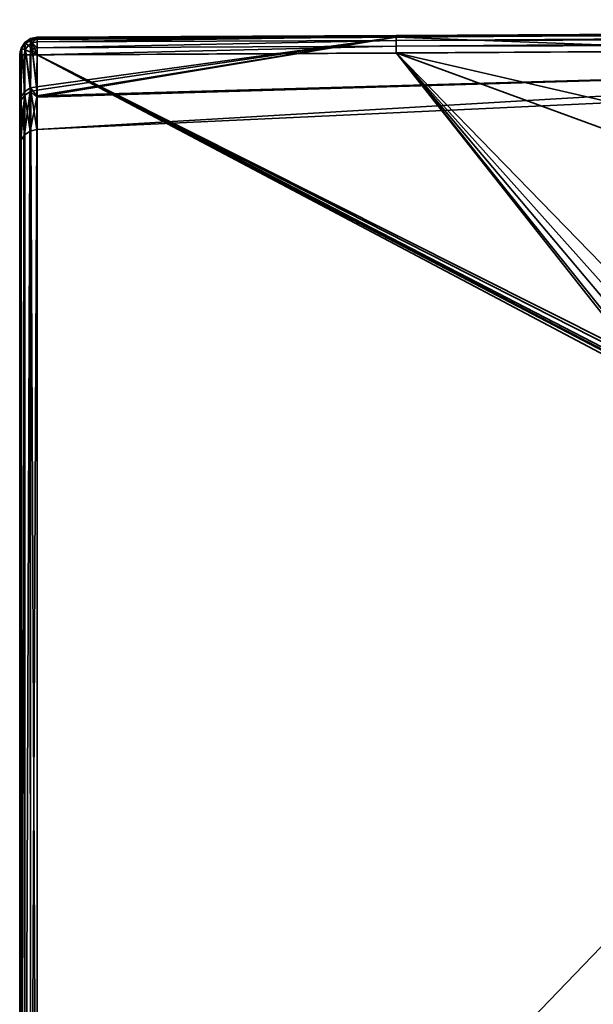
# Model space of a CAD drawing. Header units: millimetres. Extents: x -322 to 8072, y -96 to 57.
# Tile 149 of 256: x 4085 to 4102, y 26 to 54. Entities that reach past the tile are written whole.
import ezdxf

# ---------------------------------------------------------------- set-up
doc = ezdxf.new("R2010")
doc.units = ezdxf.units.MM
doc.layers.add('151', color=7, linetype='Continuous', true_color=0xffffff)

# ---------------------------------------------------------------- blocks, each defined once
blk = doc.blocks.new('UG_SURFACE_018')
at = {"layer": '151', "color": 251, "linetype": 'Continuous', "lineweight": 35}
for points in [[(4117.055, 53.789, 1114.372), (4096.241, 53.697, 1114.481), (4148.499, 53.976, 1114.655)], [(4148.499, 53.904, 1114.794), (4148.499, 53.976, 1114.655), (4096.241, 53.697, 1114.481)], [(4148.499, 53.976, 1093.346), (4148.499, 53.904, 1093.206), (4096.241, 53.664, 1093.322)], [(4148.499, 53.976, 1093.346), (4096.241, 53.697, 1093.519), (4117.055, 53.789, 1093.628)], [(4096.241, 53.664, 1093.322), (4096.241, 53.697, 1093.519), (4148.499, 53.976, 1093.346)], [(4148.499, 53.794, 1114.905), (4148.499, 53.904, 1114.794), (4096.241, 53.664, 1114.678)], [(4096.241, 53.697, 1114.481), (4096.241, 53.664, 1114.678), (4148.499, 53.904, 1114.794)], [(4148.499, 53.904, 1093.206), (4148.499, 53.794, 1093.096), (4096.241, 53.557, 1093.153)], [(4096.241, 53.557, 1093.153), (4096.241, 53.664, 1093.322), (4148.499, 53.904, 1093.206)], [(4085.998, 53.645, 1114.46), (4085.808, 53.606, 1114.455), (4085.817, 53.583, 1114.66)], [(4085.998, 53.645, 1114.46), (4085.998, 53.643, 1114.456), (4085.808, 53.606, 1114.455)], [(4085.808, 53.606, 1093.544), (4085.998, 53.643, 1093.544), (4085.998, 53.645, 1093.54)], [(4085.817, 53.583, 1093.34), (4085.808, 53.606, 1093.544), (4085.998, 53.645, 1093.54)], [(4085.828, 53.557, 1114.28), (4085.808, 53.606, 1114.455), (4085.998, 53.643, 1114.456)], [(4085.998, 53.643, 1093.544), (4085.808, 53.606, 1093.544), (4085.828, 53.557, 1093.72)], [(4085.817, 53.583, 1114.66), (4085.999, 53.619, 1114.664), (4085.998, 53.645, 1114.46)], [(4085.998, 53.645, 1093.54), (4085.999, 53.619, 1093.336), (4085.817, 53.583, 1093.34)], [(4085.998, 53.643, 1114.456), (4085.999, 53.587, 1114.264), (4085.828, 53.557, 1114.28)], [(4085.828, 53.557, 1093.72), (4085.999, 53.587, 1093.736), (4085.998, 53.643, 1093.544)], [(4096.241, 53.649, 1093.713), (4085.992, 51.979, 1098.318), (4117.232, 52.855, 1098.436)], [(4117.232, 52.855, 1109.564), (4085.992, 51.94, 1109.69), (4096.241, 53.649, 1114.287)], [(4096.241, 53.649, 1114.287), (4085.992, 51.94, 1109.69), (4085.993, 52.139, 1110.911)], [(4085.993, 52.236, 1096.805), (4085.992, 51.979, 1098.318), (4096.241, 53.649, 1093.713)], [(4096.241, 53.649, 1093.713), (4085.999, 53.587, 1093.736), (4085.993, 52.236, 1096.805)], [(4085.993, 52.139, 1110.911), (4085.999, 53.587, 1114.264), (4096.241, 53.649, 1114.287)], [(4085.998, 53.643, 1114.456), (4096.241, 53.697, 1114.481), (4096.241, 53.649, 1114.287)], [(4096.241, 53.697, 1114.481), (4085.998, 53.645, 1114.46), (4085.999, 53.619, 1114.664)], [(4085.998, 53.643, 1114.456), (4085.998, 53.645, 1114.46), (4096.241, 53.697, 1114.481)], [(4085.999, 53.619, 1093.336), (4085.998, 53.645, 1093.54), (4096.241, 53.697, 1093.519)], [(4096.241, 53.697, 1093.519), (4085.998, 53.645, 1093.54), (4085.998, 53.643, 1093.544)], [(4085.998, 53.643, 1093.544), (4096.241, 53.649, 1093.713), (4096.241, 53.697, 1093.519)], [(4096.241, 53.649, 1114.287), (4085.999, 53.587, 1114.264), (4085.998, 53.643, 1114.456)], [(4085.998, 53.643, 1093.544), (4085.999, 53.587, 1093.736), (4096.241, 53.649, 1093.713)], [(4085.999, 53.619, 1114.664), (4096.241, 53.664, 1114.678), (4096.241, 53.697, 1114.481)], [(4096.241, 53.697, 1093.519), (4096.241, 53.664, 1093.322), (4085.999, 53.619, 1093.336)], [(4085.999, 53.514, 1114.839), (4096.241, 53.557, 1114.847), (4096.241, 53.664, 1114.678)], [(4096.241, 53.664, 1114.678), (4085.999, 53.619, 1114.664), (4085.999, 53.514, 1114.839)], [(4085.999, 53.514, 1093.161), (4085.999, 53.619, 1093.336), (4096.241, 53.664, 1093.322)], [(4096.241, 53.664, 1093.322), (4096.241, 53.557, 1093.153), (4085.999, 53.514, 1093.161)], [(4148.5, 53.654, 1114.976), (4148.499, 53.794, 1114.905), (4096.241, 53.557, 1114.847)], [(4096.241, 53.664, 1114.678), (4096.241, 53.557, 1114.847), (4148.499, 53.794, 1114.905)], [(4096.242, 53.393, 1093.04), (4096.241, 53.557, 1093.153), (4148.499, 53.794, 1093.096)], [(4117.055, 53.789, 1114.372), (4096.241, 53.649, 1114.287), (4096.241, 53.697, 1114.481)], [(4117.232, 52.855, 1098.436), (4117.055, 53.789, 1093.628), (4096.241, 53.649, 1093.713)], [(4096.241, 53.649, 1114.287), (4117.055, 53.789, 1114.372), (4117.232, 52.855, 1109.564)], [(4096.241, 53.697, 1093.519), (4096.241, 53.649, 1093.713), (4117.055, 53.789, 1093.628)], [(4096.241, 53.557, 1114.847), (4096.242, 53.393, 1114.96), (4148.5, 53.654, 1114.976)], [(4148.499, 53.794, 1093.096), (4148.5, 53.654, 1093.024), (4096.242, 53.393, 1093.04)], [(4148.5, 53.5, 1115), (4148.5, 53.654, 1114.976), (4096.242, 53.393, 1114.96)], [(4096.242, 53.393, 1093.04), (4148.5, 53.654, 1093.024), (4148.5, 53.5, 1093)], [(4085.55, 53.331, 1114.401), (4085.54, 53.337, 1114.455), (4085.647, 53.498, 1114.455)], [(4085.562, 53.327, 1114.66), (4085.664, 53.481, 1114.66), (4085.647, 53.498, 1114.455), (4085.54, 53.337, 1114.455)], [(4085.647, 53.498, 1093.544), (4085.54, 53.337, 1093.544), (4085.55, 53.331, 1093.599)], [(4085.54, 53.337, 1093.544), (4085.647, 53.498, 1093.544), (4085.664, 53.481, 1093.34), (4085.562, 53.327, 1093.34)], [(4085.647, 53.498, 1114.455), (4085.646, 53.458, 1114.333), (4085.55, 53.331, 1114.401)], [(4085.55, 53.331, 1093.599), (4085.646, 53.458, 1093.667), (4085.647, 53.498, 1093.544)], [(4085.55, 53.331, 1114.401), (4085.646, 53.458, 1114.333), (4085.644, 51.998, 1110.959)], [(4085.644, 52.096, 1096.756), (4085.646, 53.458, 1093.667), (4085.55, 53.331, 1093.599)], [(4085.659, 53.287, 1114.837), (4085.739, 53.407, 1114.837), (4085.664, 53.481, 1114.66), (4085.562, 53.327, 1114.66)], [(4085.562, 53.327, 1093.34), (4085.664, 53.481, 1093.34), (4085.739, 53.407, 1093.163), (4085.659, 53.287, 1093.163)], [(4085.646, 53.458, 1093.667), (4085.644, 52.096, 1096.756), (4085.804, 52.199, 1096.792)], [(4085.804, 52.101, 1110.924), (4085.644, 51.998, 1110.959), (4085.646, 53.458, 1114.333)], [(4085.646, 53.458, 1114.333), (4085.808, 53.553, 1114.282), (4085.804, 52.101, 1110.924)], [(4085.804, 52.199, 1096.792), (4085.808, 53.553, 1093.718), (4085.646, 53.458, 1093.667)], [(4085.808, 53.553, 1114.282), (4085.646, 53.458, 1114.333), (4085.647, 53.498, 1114.455)], [(4085.647, 53.498, 1093.544), (4085.646, 53.458, 1093.667), (4085.808, 53.553, 1093.718)], [(4085.647, 53.498, 1114.455), (4085.808, 53.606, 1114.455), (4085.808, 53.553, 1114.282)], [(4085.664, 53.481, 1114.66), (4085.817, 53.583, 1114.66), (4085.808, 53.606, 1114.455), (4085.647, 53.498, 1114.455)], [(4085.808, 53.553, 1093.718), (4085.808, 53.606, 1093.544), (4085.647, 53.498, 1093.544)], [(4085.647, 53.498, 1093.544), (4085.808, 53.606, 1093.544), (4085.817, 53.583, 1093.34), (4085.664, 53.481, 1093.34)], [(4085.814, 53.223, 1114.958), (4085.857, 53.289, 1114.958), (4085.739, 53.407, 1114.837), (4085.659, 53.287, 1114.837)], [(4085.659, 53.287, 1093.163), (4085.739, 53.407, 1093.163), (4085.857, 53.289, 1093.042), (4085.814, 53.223, 1093.042)], [(4085.739, 53.407, 1114.837), (4085.858, 53.487, 1114.837), (4085.817, 53.583, 1114.66), (4085.664, 53.481, 1114.66)], [(4085.664, 53.481, 1093.34), (4085.817, 53.583, 1093.34), (4085.858, 53.487, 1093.163), (4085.739, 53.407, 1093.163)], [(4085.857, 53.289, 1114.958), (4085.922, 53.332, 1114.958), (4085.858, 53.487, 1114.837), (4085.739, 53.407, 1114.837)], [(4085.739, 53.407, 1093.163), (4085.858, 53.487, 1093.163), (4085.922, 53.332, 1093.042), (4085.857, 53.289, 1093.042)], [(4085.804, 52.101, 1110.924), (4085.808, 53.553, 1114.282), (4085.828, 53.557, 1114.28)], [(4085.828, 53.557, 1093.72), (4085.804, 52.199, 1096.792), (4085.993, 52.236, 1096.805)], [(4085.828, 53.557, 1093.72), (4085.808, 53.553, 1093.718), (4085.804, 52.199, 1096.792)], [(4085.993, 52.139, 1110.911), (4085.804, 52.101, 1110.924), (4085.828, 53.557, 1114.28)], [(4085.808, 53.606, 1114.455), (4085.828, 53.557, 1114.28), (4085.808, 53.553, 1114.282)], [(4085.808, 53.553, 1093.718), (4085.828, 53.557, 1093.72), (4085.808, 53.606, 1093.544)], [(4085.999, 53.619, 1114.664), (4085.817, 53.583, 1114.66), (4085.858, 53.487, 1114.837)], [(4085.858, 53.487, 1093.163), (4085.817, 53.583, 1093.34), (4085.999, 53.619, 1093.336)], [(4085.828, 53.557, 1114.28), (4085.999, 53.587, 1114.264), (4085.993, 52.139, 1110.911)], [(4085.993, 52.236, 1096.805), (4085.999, 53.587, 1093.736), (4085.828, 53.557, 1093.72)], [(4085.858, 53.487, 1114.837), (4085.999, 53.514, 1114.839), (4085.999, 53.619, 1114.664)], [(4085.999, 53.619, 1093.336), (4085.999, 53.514, 1093.161), (4085.858, 53.487, 1093.163)], [(4085.999, 53.348, 1114.957), (4085.999, 53.514, 1114.839), (4085.858, 53.487, 1114.837)], [(4085.858, 53.487, 1093.163), (4085.999, 53.514, 1093.161), (4085.999, 53.348, 1093.043)], [(4085.858, 53.487, 1114.837), (4085.922, 53.332, 1114.958), (4085.999, 53.348, 1114.957)], [(4085.999, 53.348, 1093.043), (4085.922, 53.332, 1093.042), (4085.858, 53.487, 1093.163)], [(4085.999, 53.347, 1114.958), (4085.999, 53.348, 1114.957), (4085.922, 53.332, 1114.958)], [(4085.922, 53.332, 1093.042), (4085.999, 53.348, 1093.043), (4085.999, 53.347, 1093.042)], [(4085.922, 53.332, 1114.958), (4086, 53.146, 1115), (4085.999, 53.347, 1114.958)], [(4085.999, 53.347, 1093.042), (4086, 53.146, 1093), (4085.922, 53.332, 1093.042)], [(4085.999, 53.348, 1114.957), (4096.242, 53.393, 1114.96), (4096.241, 53.557, 1114.847)], [(4096.241, 53.557, 1114.847), (4085.999, 53.514, 1114.839), (4085.999, 53.348, 1114.957)], [(4085.999, 53.348, 1093.043), (4085.999, 53.514, 1093.161), (4096.241, 53.557, 1093.153)], [(4096.241, 53.557, 1093.153), (4096.242, 53.393, 1093.04), (4085.999, 53.348, 1093.043)], [(4096.242, 53.393, 1114.96), (4085.999, 53.347, 1114.958), (4086, 53.146, 1115)], [(4085.999, 53.348, 1114.957), (4085.999, 53.347, 1114.958), (4096.242, 53.393, 1114.96)], [(4086, 53.146, 1093), (4085.999, 53.347, 1093.042), (4096.242, 53.393, 1093.04)], [(4096.242, 53.393, 1093.04), (4085.999, 53.347, 1093.042), (4085.999, 53.348, 1093.043)], [(4086, 53.146, 1115), (4096.243, 53.197, 1115), (4096.242, 53.393, 1114.96)], [(4096.242, 53.393, 1093.04), (4096.243, 53.197, 1093), (4086, 53.146, 1093)], [(4096.242, 53.393, 1114.96), (4096.243, 53.197, 1115), (4148.5, 53.5, 1115)], [(4148.5, 53.5, 1093), (4096.243, 53.197, 1093), (4096.242, 53.393, 1093.04)], [(4123.82, 46.841, 1115), (4156.99, 48.233, 1115), (4148.5, 53.5, 1115), (4096.243, 53.197, 1115)], [(4096.243, 53.197, 1093), (4148.5, 53.5, 1093), (4148.475, 48.234, 1093), (4115.335, 46.219, 1093)], [(4085.562, 53.327, 1114.66), (4085.519, 53.229, 1114.455), (4085.5, 53.146, 1114.5)], [(4085.5, 53.146, 1114.5), (4085.526, 53.146, 1114.66), (4085.562, 53.327, 1114.66)], [(4085.562, 53.327, 1093.34), (4085.526, 53.146, 1093.34), (4085.5, 53.146, 1093.5)], [(4085.5, 53.146, 1093.5), (4085.519, 53.229, 1093.544), (4085.562, 53.327, 1093.34)], [(4085.5, 51.665, 1111.07), (4085.5, 53.146, 1114.5), (4085.519, 53.229, 1114.455)], [(4085.519, 53.229, 1093.544), (4085.5, 51.765, 1096.64), (4085.537, 51.944, 1096.702)], [(4085.519, 53.229, 1093.544), (4085.5, 53.146, 1093.5), (4085.5, 51.765, 1096.64)], [(4085.537, 51.845, 1111.01), (4085.5, 51.665, 1111.07), (4085.519, 53.229, 1114.455)], [(4085.5, 11, 1114.5), (4085.5, 53.146, 1114.5), (4085.5, 51.665, 1111.07)], [(4085.5, 51.765, 1096.64), (4085.5, 53.146, 1093.5), (4085.5, 11, 1093.5)], [(4085.5, 11, 1114.5), (4085.538, 11, 1114.691), (4085.526, 53.146, 1114.66)], [(4085.526, 53.146, 1114.66), (4085.5, 53.146, 1114.5), (4085.5, 11, 1114.5)], [(4085.5, 11, 1093.5), (4085.5, 53.146, 1093.5), (4085.526, 53.146, 1093.34)], [(4085.526, 53.146, 1093.34), (4085.538, 11, 1093.309), (4085.5, 11, 1093.5)], [(4085.562, 53.327, 1114.66), (4085.54, 53.337, 1114.455), (4085.519, 53.229, 1114.455)], [(4085.538, 53.315, 1114.41), (4085.519, 53.229, 1114.455), (4085.54, 53.337, 1114.455)], [(4085.54, 53.337, 1093.544), (4085.519, 53.229, 1093.544), (4085.538, 53.315, 1093.59)], [(4085.519, 53.229, 1093.544), (4085.54, 53.337, 1093.544), (4085.562, 53.327, 1093.34)], [(4085.519, 53.229, 1114.455), (4085.538, 53.315, 1114.41), (4085.537, 51.845, 1111.01)], [(4085.537, 51.944, 1096.702), (4085.538, 53.315, 1093.59), (4085.519, 53.229, 1093.544)], [(4085.562, 53.327, 1114.66), (4085.526, 53.146, 1114.66), (4085.543, 53.146, 1114.688)], [(4085.543, 53.146, 1093.312), (4085.526, 53.146, 1093.34), (4085.562, 53.327, 1093.34)], [(4085.538, 11, 1114.691), (4085.543, 53.146, 1114.688), (4085.526, 53.146, 1114.66)], [(4085.526, 53.146, 1093.34), (4085.543, 53.146, 1093.312), (4085.538, 11, 1093.309)], [(4085.537, 51.845, 1111.01), (4085.538, 53.315, 1114.41), (4085.55, 53.331, 1114.401)], [(4085.55, 53.331, 1093.599), (4085.537, 51.944, 1096.702), (4085.644, 52.096, 1096.756)], [(4085.55, 53.331, 1093.599), (4085.538, 53.315, 1093.59), (4085.537, 51.944, 1096.702)], [(4085.644, 51.998, 1110.959), (4085.537, 51.845, 1111.01), (4085.55, 53.331, 1114.401)], [(4085.54, 53.337, 1114.455), (4085.55, 53.331, 1114.401), (4085.538, 53.315, 1114.41)], [(4085.538, 53.315, 1093.59), (4085.55, 53.331, 1093.599), (4085.54, 53.337, 1093.544)], [(4085.631, 53.146, 1114.837), (4085.538, 11, 1114.691), (4085.647, 11, 1114.854)], [(4085.631, 53.146, 1114.837), (4085.543, 53.146, 1114.688), (4085.538, 11, 1114.691)], [(4085.538, 11, 1093.309), (4085.543, 53.146, 1093.312), (4085.631, 53.146, 1093.163)], [(4085.631, 53.146, 1093.163), (4085.647, 11, 1093.146), (4085.538, 11, 1093.309)], [(4085.543, 53.146, 1114.688), (4085.631, 53.146, 1114.837), (4085.659, 53.287, 1114.837), (4085.562, 53.327, 1114.66)], [(4085.562, 53.327, 1093.34), (4085.659, 53.287, 1093.163), (4085.631, 53.146, 1093.163), (4085.543, 53.146, 1093.312)], [(4085.659, 53.287, 1114.837), (4085.631, 53.146, 1114.837), (4085.649, 53.146, 1114.85)], [(4085.649, 53.146, 1093.15), (4085.631, 53.146, 1093.163), (4085.659, 53.287, 1093.163)], [(4085.647, 11, 1114.854), (4085.649, 53.146, 1114.85), (4085.631, 53.146, 1114.837)], [(4085.631, 53.146, 1093.163), (4085.649, 53.146, 1093.15), (4085.647, 11, 1093.146)], [(4085.798, 53.146, 1114.958), (4085.647, 11, 1114.854), (4085.809, 11, 1114.962)], [(4085.798, 53.146, 1114.958), (4085.649, 53.146, 1114.85), (4085.647, 11, 1114.854)], [(4085.647, 11, 1093.146), (4085.649, 53.146, 1093.15), (4085.798, 53.146, 1093.042)], [(4085.798, 53.146, 1093.042), (4085.809, 11, 1093.038), (4085.647, 11, 1093.146)], [(4085.649, 53.146, 1114.85), (4085.798, 53.146, 1114.958), (4085.814, 53.223, 1114.958), (4085.659, 53.287, 1114.837)], [(4085.659, 53.287, 1093.163), (4085.814, 53.223, 1093.042), (4085.798, 53.146, 1093.042), (4085.649, 53.146, 1093.15)], [(4086, 53.146, 1115), (4085.814, 53.223, 1114.958), (4085.798, 53.146, 1114.958), (4085.809, 53.146, 1114.96)], [(4085.798, 53.146, 1093.042), (4085.814, 53.223, 1093.042), (4086, 53.146, 1093), (4085.809, 53.146, 1093.04)], [(4085.809, 11, 1114.962), (4085.809, 53.146, 1114.96), (4085.798, 53.146, 1114.958)], [(4085.798, 53.146, 1093.042), (4085.809, 53.146, 1093.04), (4085.809, 11, 1093.038)], [(4086, 11, 1115), (4086, 53.146, 1115), (4085.809, 53.146, 1114.96)], [(4085.809, 53.146, 1114.96), (4085.809, 11, 1114.962), (4086, 11, 1115)], [(4085.809, 11, 1093.038), (4085.809, 53.146, 1093.04), (4086, 53.146, 1093)], [(4086, 53.146, 1093), (4086, 11, 1093), (4085.809, 11, 1093.038)], [(4086, 53.146, 1115), (4085.857, 53.289, 1114.958), (4085.814, 53.223, 1114.958)], [(4085.814, 53.223, 1093.042), (4085.857, 53.289, 1093.042), (4086, 53.146, 1093)], [(4086, 53.146, 1115), (4085.922, 53.332, 1114.958), (4085.857, 53.289, 1114.958)], [(4085.857, 53.289, 1093.042), (4085.922, 53.332, 1093.042), (4086, 53.146, 1093)], [(4096.243, 53.197, 1115), (4086, 53.146, 1115), (4102.506, 44.859, 1115), (4102.756, 45.082, 1115)], [(4102.688, 45.034, 1093), (4102.455, 44.787, 1093), (4086, 53.146, 1093), (4096.243, 53.197, 1093)], [(4102.315, 27.953, 1115), (4102.364, 44.489, 1115), (4086, 53.146, 1115), (4086, 11, 1115)], [(4102.364, 44.489, 1115), (4102.372, 44.58, 1115), (4086, 53.146, 1115)], [(4102.372, 44.58, 1115), (4102.396, 44.667, 1115), (4086, 53.146, 1115)], [(4102.396, 44.667, 1115), (4102.506, 44.859, 1115), (4086, 53.146, 1115)], [(4086, 11, 1093), (4086, 53.146, 1093), (4102.364, 44.489, 1093), (4102.315, 27.953, 1093)], [(4086, 53.146, 1093), (4102.379, 44.612, 1093), (4102.364, 44.489, 1093)], [(4086, 53.146, 1093), (4102.455, 44.787, 1093), (4102.379, 44.612, 1093)], [(4096.243, 53.197, 1115), (4103.828, 45.411, 1115), (4123.82, 46.841, 1115)], [(4096.243, 53.197, 1115), (4103.286, 45.318, 1115), (4103.828, 45.411, 1115)], [(4096.243, 53.197, 1115), (4102.756, 45.082, 1115), (4103.286, 45.318, 1115)], [(4096.243, 53.197, 1093), (4102.979, 45.205, 1093), (4102.688, 45.034, 1093)], [(4115.335, 46.219, 1093), (4103.828, 45.411, 1093), (4096.243, 53.197, 1093)], [(4103.828, 45.411, 1093), (4102.979, 45.205, 1093), (4096.243, 53.197, 1093)], [(4085.988, 51.011, 1104), (4117.301, 52.475, 1104), (4117.232, 52.855, 1098.436)], [(4085.988, 51.011, 1104), (4085.992, 51.94, 1109.69), (4117.232, 52.855, 1109.564)], [(4117.232, 52.855, 1109.564), (4117.301, 52.475, 1104), (4085.988, 51.011, 1104)], [(4117.232, 52.855, 1098.436), (4085.992, 51.979, 1098.318), (4085.988, 51.011, 1104)], [(4085.992, 51.979, 1098.318), (4085.993, 52.236, 1096.805), (4085.804, 52.199, 1096.792)], [(4117.301, 52.475, 1104), (4085.988, 51.011, 1104), (4085.988, 51.011, 1104)], [(4085.537, 50.7, 1104), (4085.537, 51.944, 1096.702), (4085.5, 51.765, 1096.64)], [(4085.537, 50.7, 1104), (4085.642, 50.861, 1104), (4085.644, 52.096, 1096.756)], [(4085.644, 52.096, 1096.756), (4085.537, 51.944, 1096.702), (4085.537, 50.7, 1104)], [(4085.537, 51.845, 1111.01), (4085.644, 51.998, 1110.959), (4085.642, 50.861, 1104)], [(4085.642, 50.861, 1104), (4085.801, 50.97, 1104), (4085.804, 52.199, 1096.792)], [(4085.804, 52.199, 1096.792), (4085.644, 52.096, 1096.756), (4085.642, 50.861, 1104)], [(4085.801, 50.97, 1104), (4085.642, 50.861, 1104), (4085.644, 51.998, 1110.959)], [(4085.644, 51.998, 1110.959), (4085.804, 52.101, 1110.924), (4085.801, 50.97, 1104)], [(4085.801, 50.97, 1104), (4085.804, 52.101, 1110.924), (4085.992, 51.94, 1109.69)], [(4085.992, 51.94, 1109.69), (4085.988, 51.011, 1104), (4085.801, 50.97, 1104)], [(4085.804, 52.199, 1096.792), (4085.988, 51.011, 1104), (4085.992, 51.979, 1098.318)], [(4085.804, 52.101, 1110.924), (4085.993, 52.139, 1110.911), (4085.992, 51.94, 1109.69)], [(4085.5, 51.665, 1111.07), (4085.537, 51.845, 1111.01), (4085.537, 50.7, 1104)], [(4085.5, 11, 1093.5), (4085.5, 50.511, 1104), (4085.5, 51.765, 1096.64)], [(4085.5, 51.765, 1096.64), (4085.5, 50.511, 1104), (4085.537, 50.7, 1104)], [(4085.5, 51.665, 1111.07), (4085.5, 50.511, 1104), (4085.5, 11, 1093.5), (4085.5, 11, 1114.5)], [(4085.537, 50.7, 1104), (4085.5, 50.511, 1104), (4085.5, 51.665, 1111.07)], [(4085.642, 50.861, 1104), (4085.537, 50.7, 1104), (4085.537, 51.845, 1111.01)], [(4086, 11, 1115), (4102.256, 11, 1115), (4102.315, 27.953, 1115)], [(4102.315, 27.953, 1093), (4102.256, 11, 1093), (4086, 11, 1093)]]:
    blk.add_3dface(points, dxfattribs=at)

msp = doc.modelspace()

# ---------------------------------------------------------------- linework, layer by layer
at = {"layer": '151', "color": 253, "linetype": 'Continuous', "lineweight": -3}
for p, q in [((4085.5, 11, 1114.5), (4085.5, 53.146, 1114.5)), ((4085.5, 53.146, 1093.5), (4085.5, 11, 1093.5)), ((4086, 11, 1093), (4086, 53.146, 1093)), ((4086, 53.146, 1115), (4086, 11, 1115))]:
    msp.add_line(p, q, dxfattribs=at)
at = {"layer": '151', "color": 253, "linetype": 'Continuous', "lineweight": -3, "extrusion": (-0.999994, -0.003565, 0)}
for centre, start, end in [((-38.58, 1114.5, -4086.163), 90, 208.1771), ((-38.58, 1093.5, -4086.163), 151.8229, 270)]:
    msp.add_arc(centre, 0.5, start, end, dxfattribs=at)
at = {"layer": '151', "color": 253, "linetype": 'Continuous', "lineweight": -3, "extrusion": (2.75246e-14, -0.4722, -0.881491)}
msp.add_arc((4086, 479.419, -1007.518), 0.5, 180, 269.82, dxfattribs=at)
at = {"layer": '151', "color": 253, "linetype": 'Continuous', "lineweight": -3, "extrusion": (0, 0.4722, -0.881491)}
msp.add_arc((-4086, 563.199, -938.815), 0.5, 0, 89.82, dxfattribs=at)
at = {"layer": '151', "color": 253, "linetype": 'Continuous', "lineweight": -3, "extrusion": (6.93889e-14, -1, 0)}
msp.add_arc((4086, 1093.5, -53.146), 0.5, 180, 270, dxfattribs=at)
at = {"layer": '151', "color": 253, "linetype": 'Continuous', "lineweight": -3, "extrusion": (0, 1, 0)}
msp.add_arc((-4086, 1114.5, 53.146), 0.5, 0, 90, dxfattribs=at)
at = {"layer": '151', "color": 253, "linetype": 'Continuous', "lineweight": -3}
for points, knots in [([(4085.998, 53.587, 1114.264), (4096.415, 53.633, 1114.28), (4106.832, 53.74, 1114.321), (4127.665, 53.913, 1114.421), (4138.081, 53.973, 1114.474), (4158.915, 54.027, 1114.526), (4169.332, 54.074, 1114.58), (4190.166, 54.132, 1114.685), (4200.582, 54.143, 1114.73), (4210.999, 54.146, 1114.747)], [0, 0, 0, 0, 0.25, 0.25, 0.5, 0.5, 0.75, 0.75, 1, 1, 1, 1]), ([(4210.999, 54.146, 1093.253), (4200.582, 54.143, 1093.27), (4190.166, 54.132, 1093.315), (4169.332, 54.074, 1093.42), (4158.915, 54.027, 1093.474), (4138.081, 53.973, 1093.526), (4127.665, 53.913, 1093.579), (4106.832, 53.74, 1093.679), (4096.415, 53.633, 1093.72), (4085.998, 53.587, 1093.736)], [0, 0, 0, 0, 0.25, 0.25, 0.5, 0.5, 0.75, 0.75, 1, 1, 1, 1]), ([(4086, 53.146, 1093), (4096.417, 53.183, 1093), (4106.833, 53.27, 1093), (4127.666, 53.416, 1093), (4138.083, 53.473, 1093), (4169.333, 53.554, 1093), (4190.166, 53.685, 1093), (4211, 53.711, 1093)], [0, 0, 0, 0, 0.25, 0.25, 0.5, 0.5, 1, 1, 1, 1]), ([(4211, 53.711, 1115), (4190.166, 53.685, 1115), (4169.333, 53.554, 1115), (4138.083, 53.473, 1115), (4127.666, 53.416, 1115), (4106.833, 53.27, 1115), (4096.417, 53.183, 1115), (4086, 53.146, 1115)], [0, 0, 0, 0, 0.5, 0.5, 0.75, 0.75, 1, 1, 1, 1]), ([(4085.998, 53.587, 1093.736), (4085.995, 52.74, 1095.317), (4085.993, 52.092, 1097.004), (4085.989, 51.231, 1100.444), (4085.988, 51.012, 1102.2), (4085.988, 51.011, 1105.787), (4085.989, 51.229, 1107.545), (4085.993, 52.09, 1110.991), (4085.995, 52.74, 1112.683), (4085.998, 53.587, 1114.264)], [0, 0, 0, 0, 0.25, 0.25, 0.5, 0.5, 0.75, 0.75, 1, 1, 1, 1]), ([(4085.5, 53.146, 1114.5), (4085.5, 52.28, 1112.882), (4085.5, 51.616, 1111.157), (4085.5, 50.735, 1107.631), (4085.5, 50.511, 1105.832), (4085.5, 50.512, 1102.162), (4085.5, 50.736, 1100.365), (4085.5, 51.616, 1096.844), (4085.5, 52.28, 1095.118), (4085.5, 53.146, 1093.5)], [0, 0, 0, 0, 0.25, 0.25, 0.5, 0.5, 0.75, 0.75, 1, 1, 1, 1])]:
    msp.add_open_spline(points, degree=3, knots=knots, dxfattribs=at)

# ---------------------------------------------------------------- block references
msp.add_blockref('UG_SURFACE_018', (0, 0), dxfattribs=at)

doc.saveas('drawing.dxf')
